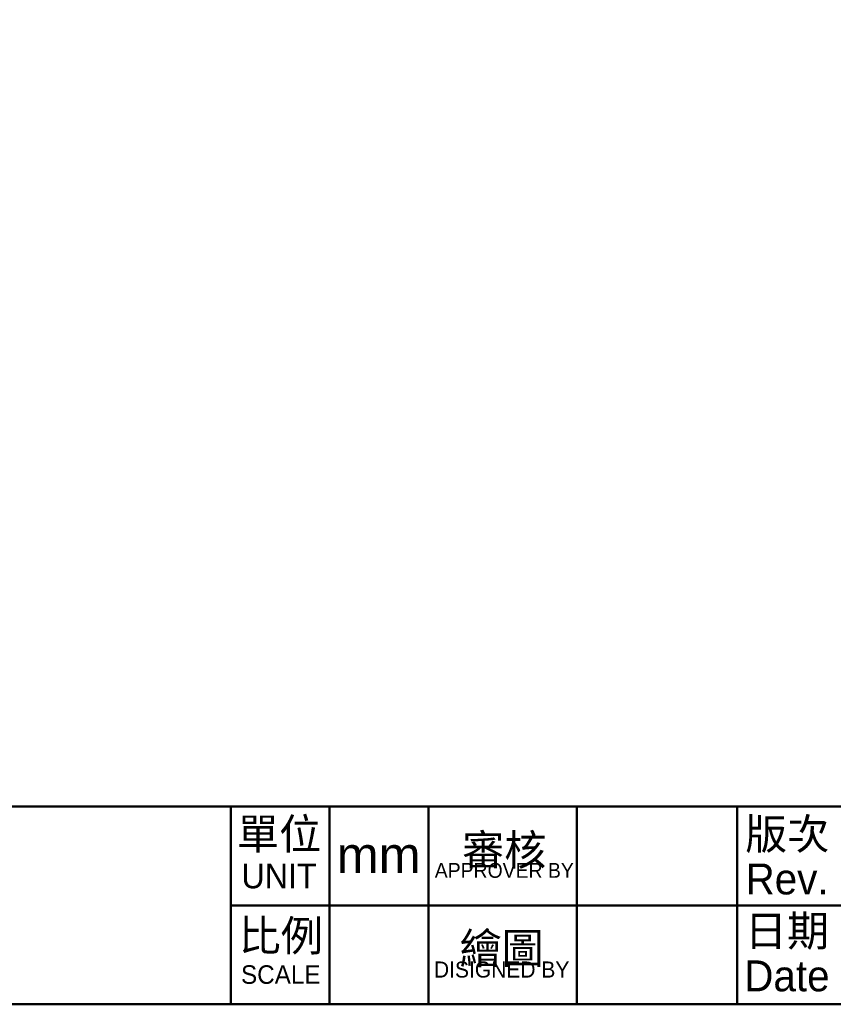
# Model space of a CAD drawing. Header units: millimetres. Extents: x 2723 to 3130, y 721 to 1006.
# Tile 4 of 8: x 2927 to 3021, y 721 to 835. Entities that reach past the tile are written whole.
import ezdxf

# ---------------------------------------------------------------- set-up
doc = ezdxf.new("R2010")
doc.units = ezdxf.units.MM
doc.layers.add('圖框', color=7, linetype='Continuous', lineweight=50)
doc.styles.add('預設-ISO', font='arial.ttf')

# ---------------------------------------------------------------- blocks, each defined once
blk = doc.blocks.new('標題欄框 下標註')
at = {"layer": '圖框'}
for p, q in [((162.283, 89.91), (162.283, 73.91)), ((170.283, 89.91), (170.283, 73.91)), ((178.283, 89.91), (178.283, 73.91)), ((190.283, 89.91), (190.283, 73.91)), ((203.283, 89.91), (203.283, 73.91)), ((162.283, 81.91), (287.283, 81.91))]:
    blk.add_line(p, q, dxfattribs=at)
for points in [[(2.283, 89.91), (287.283, 89.91), (287.283, 273.91), (2.283, 273.91)], [(287.283, 89.91), (2.283, 89.91), (2.283, 73.91), (287.283, 73.91)]]:
    blk.add_lwpolyline(points, close=True, dxfattribs=at)
at = {"layer": '圖框', "color": 7, "attachment_point": 5, "style": '預設-ISO'}
for s, insert, char_height, width, line_spacing_factor in [('\\f新細明體|b0|i0;\\H2.5000;單位\\P\\f新細明體|b0|i0;\\H2.0000;UNIT', (166.199, 86.103), 3.5, 7.88691, 0.875), ('\\f新細明體|b0|i0;\\H2.5000;版次\\PRev.', (207.31, 85.856), 2.5, 7.99882, 0.875), ('{\\fPMingLiU|b0|i0|c136|p18;\\H0.71429x;審核\\H0.8x;\\P\\fPMingLiU|b0|i0|c0|p18;\\H0.6x;APPROVER BY\\H2.6176x; }', (184.422, 85.891), 3.5, 11.81677, 0.554526), ('\\f新細明體|b0|i0;\\H2.5000;日期\\PDate', (207.297, 78.017), 2.5, 7.96821, 0.875), ('\\f新細明體|b0|i0;\\H2.5000;比例\\P\\f新細明體|b0|i0;\\H1.5000;SCALE', (166.332, 78.13), 3.5, 8.10918, 0.875), ('{\\fPMingLiU|b0|i0|c136|p18;\\H0.71429x;繪圖\\H0.8x;\\P\\fPMingLiU|b0|i0|c0|p18;\\H0.65x;DISIGNED BY\\H2.4567x; }', (184.21, 77.87), 3.5, 11.79302, 0.554526)]:
    blk.add_mtext(s, dxfattribs=dict(at, insert=insert, char_height=char_height, width=width, line_spacing_factor=line_spacing_factor))

msp = doc.modelspace()

# ---------------------------------------------------------------- block references
at = {"layer": '圖框', "xscale": 1.426940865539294, "yscale": 1.426940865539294, "zscale": 1.426940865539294}
msp.add_blockref('標題欄框 下標註', (2719.95, 615.38), dxfattribs=at)

# ---------------------------------------------------------------- texts
at = {"layer": '圖框', "insert": (2968.602, 738.097), "char_height": 4.1603, "width": 11.33931, "attachment_point": 5, "style": '預設-ISO'}
msp.add_mtext('mm', dxfattribs=at)

doc.saveas('drawing.dxf')
